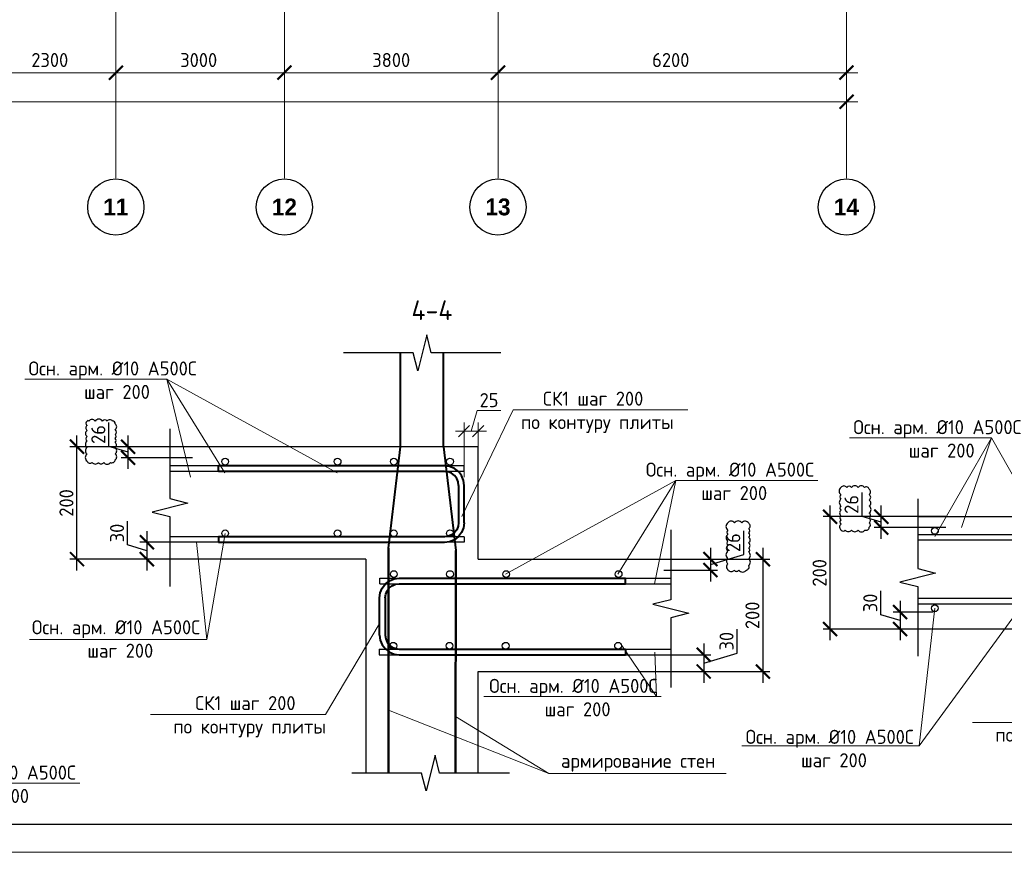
# Model space of a CAD drawing. Header units: millimetres. Extents: x -386473 to 311666, y -59273 to 291770.
# Tile 40 of 132: x -63908 to -46388, y -4054 to 10760. Entities that reach past the tile are written whole.
import ezdxf
from ezdxf import colors
from ezdxf.entities.mleader import LeaderData, LeaderLine
from ezdxf.math import Vec2, Vec3

# ---------------------------------------------------------------- set-up
doc = ezdxf.new("R2010")
doc.units = ezdxf.units.MM
for name, pattern in [('______5', [1100, 800, -100, 100, -100]), ('ACAD_ISO02W100', [15, 12, -3]), ('осевая', [50.8, 31.75, -6.35, 6.35, -6.35])]:
    doc.linetypes.add(name, pattern=pattern)
for name, color, linetype, lineweight in [('A-DETL', 90, 'Continuous', 9), ('Арм_хомуты', 133, 'Continuous', 18), ('Арматура', 152, 'Continuous', 40), ('Армирование', 3, 'Continuous', 40), ('АрмСтер', 2, 'Continuous', 50), ('Оси', 40, '______5', 18), ('Перекрытие ж_бетон', 1, 'Continuous', 30), ('подоснова', 151, 'Continuous', 5), ('поз.', 2, 'Continuous', 25), ('РАЗМЕРЫ', 1, 'Continuous', 9), ('ТОНКИЕ', 7, 'Continuous', 9), ('Узлы', 7, 'Continuous', 0)]:
    doc.layers.add(name, color=color, linetype=linetype, lineweight=lineweight)
doc.layers.add('пунктир', color=4, linetype='ACAD_ISO02W100')
doc.layers.add('ТОЛСТЫЕ_ОСНОВНЫЕ', color=6, linetype='Continuous')
doc.styles.add('Century Gothic', font='GOTHIC.TTF')
doc.styles.add('GOST 2.304', font='CS_Gost2304.shx')
doc.styles.add('GOST-2.304_Type-B', font='GOST_Common.ttf')
doc.styles.add('ГОСТ 2.304', font='GOST_Common.ttf')
doc.dimstyles.new('10', dxfattribs={"dimscale": 0, "dimtxt": 250, "dimasz": 200, "dimexe": 150, "dimexo": 0, "dimgap": 60, "dimtad": 1, "dimdec": 0, "dimlfac": 0.1, "dimrnd": 1, "dimzin": 0, "dimdsep": 46, "dimtxsty": 'ГОСТ 2.304', "dimblk": 'OBLIQUE', "dimcen": 0.09, "dimdle": 150, "dimadec": 0, "dimazin": 0, "dimtfac": 1, "dimtdec": 0, "dimtmove": 1, "dimatfit": 2, "dimfxl": 1, "dimtzin": 0, "dimlwd": 0, "dimlwe": 0, "dimarcsym": 0})
doc.dimstyles.new('СПДС', dxfattribs={"dimscale": 100, "dimtxt": 2.5, "dimasz": 2.5, "dimexe": 1.25, "dimexo": 0, "dimtad": 1, "dimdec": 0, "dimtxsty": 'GOST-2.304_Type-B', "dimblk": 'ARCHTICK', "dimcen": 2.5, "dimdle": 2, "dimadec": 0, "dimazin": 2, "dimtfac": 0.75, "dimtdec": 0, "dimtmove": 1, "dimatfit": 3, "dimfxl": 1, "dimtolj": 1, "dimarcsym": 1})

# ---------------------------------------------------------------- blocks, each defined once
blk = doc.blocks.new('*U44')
at = {"layer": 'ТОЛСТЫЕ_ОСНОВНЫЕ', "color": 6}
blk.add_lwpolyline([(20, 5), (886, 5), (886, 415), (20, 415)], close=True, dxfattribs=at)
at = {"layer": 'ТОНКИЕ'}
blk.add_lwpolyline([(0, 0), (891, 0), (891, 420), (0, 420)], close=True, dxfattribs=at)
blk = doc.blocks.new('_ArchTick')
at = {"color": 0, "linetype": 'ByBlock', "const_width": 0.15}
blk.add_lwpolyline([(-0.5, -0.5), (0.5, 0.5)], dxfattribs=at)
blk = doc.blocks.new('*D428')
at = {"color": 0, "lineweight": -2, "transparency": 16777216}
for p, q in [((983646, -19381), (983646, -19256)), ((1030446, -19495), (1030446, -19256)), ((983446, -19381), (1030646, -19381))]:
    blk.add_line(p, q, dxfattribs=at)
at = {"layer": 'DEFPOINTS', "color": 0, "transparency": 16777216}
for p in [(983646, -19381), (1030446, -19381), (1030446, -19495)]:
    blk.add_point(p, dxfattribs=at)
at = {"color": 0, "lineweight": -2, "transparency": 16777216, "xscale": 250, "yscale": 250, "zscale": 250, "rotation": 180}
blk.add_blockref('_ArchTick', (983646, -19381), dxfattribs=at)
at = {"color": 0, "lineweight": -2, "transparency": 16777216, "xscale": 250, "yscale": 250, "zscale": 250}
blk.add_blockref('_ArchTick', (1030446, -19381), dxfattribs=at)
at = {"color": 0, "transparency": 16777216, "insert": (1001863, -19270), "char_height": 250, "width": 104166.67, "attachment_point": 5, "style": 'GOST-2.304_Type-B'}
blk.add_mtext('\\A1;46800', dxfattribs=at)
blk = doc.blocks.new('NSY101')
at = {"color": 0, "linetype": 'ByBlock', "lineweight": -2}
blk.add_circle((0, 0), 50, dxfattribs=at)
blk = doc.blocks.new('СЛОЖНЫЙ_ОБЪЕКТ_38')
at = {"layer": 'Оси', "color": 16, "linetype": 'Continuous', "lineweight": 25, "transparency": 33554687, "xscale": 9.999999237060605, "yscale": 9.999999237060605, "zscale": 9.999999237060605}
blk.add_blockref('NSY101', (38513, -43009), dxfattribs=at)
at = {"layer": 'Оси', "color": 16, "linetype": 'Continuous', "lineweight": 25, "transparency": 33554687, "insert": (38513, -43009), "char_height": 300, "width": 620, "attachment_point": 5, "style": 'Century Gothic'}
blk.add_mtext('\\A1;{\\fCentury Gothic|i0|b1;\\H300.000000;\\W1.000000;\\C16;11}\\P', dxfattribs=at)
blk = doc.blocks.new('СЛОЖНЫЙ_ОБЪЕКТ_39')
at = {"layer": 'Оси', "color": 16, "linetype": 'Continuous', "lineweight": 25, "transparency": 33554687, "xscale": 9.999999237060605, "yscale": 9.999999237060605, "zscale": 9.999999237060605}
blk.add_blockref('NSY101', (41513, -43009), dxfattribs=at)
at = {"layer": 'Оси', "color": 16, "linetype": 'Continuous', "lineweight": 25, "transparency": 33554687, "insert": (41513, -43009), "char_height": 300, "width": 620, "attachment_point": 5, "style": 'Century Gothic'}
blk.add_mtext('\\A1;{\\fCentury Gothic|i0|b1;\\H300.000000;\\W1.000000;\\C16;12}\\P', dxfattribs=at)
blk = doc.blocks.new('СЛОЖНЫЙ_ОБЪЕКТ_40')
at = {"layer": 'Оси', "color": 16, "linetype": 'Continuous', "lineweight": 25, "transparency": 33554687, "xscale": 9.999999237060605, "yscale": 9.999999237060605, "zscale": 9.999999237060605}
blk.add_blockref('NSY101', (45313, -43009), dxfattribs=at)
at = {"layer": 'Оси', "color": 16, "linetype": 'Continuous', "lineweight": 25, "transparency": 33554687, "insert": (45313, -43009), "char_height": 300, "width": 620, "attachment_point": 5, "style": 'Century Gothic'}
blk.add_mtext('\\A1;{\\fCentury Gothic|i0|b1;\\H300.000000;\\W1.000000;\\C16;13}\\P', dxfattribs=at)
blk = doc.blocks.new('СЛОЖНЫЙ_ОБЪЕКТ_41')
at = {"layer": 'Оси', "color": 16, "linetype": 'Continuous', "lineweight": 25, "transparency": 33554687, "xscale": 9.999999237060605, "yscale": 9.999999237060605, "zscale": 9.999999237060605}
blk.add_blockref('NSY101', (51513, -43009), dxfattribs=at)
at = {"layer": 'Оси', "color": 16, "linetype": 'Continuous', "lineweight": 25, "transparency": 33554687, "insert": (51513, -43009), "char_height": 300, "width": 620, "attachment_point": 5, "style": 'Century Gothic'}
blk.add_mtext('\\A1;{\\fCentury Gothic|i0|b1;\\H300.000000;\\W1.000000;\\C16;14}\\P', dxfattribs=at)
blk = doc.blocks.new('*D422')
at = {"color": 0, "lineweight": -2, "transparency": 16777216}
for p, q in [((1015146, -18864), (1015146, -18739)), ((1017446, -18864), (1017446, -18739)), ((1014946, -18864), (1017646, -18864))]:
    blk.add_line(p, q, dxfattribs=at)
at = {"layer": 'DEFPOINTS', "color": 0, "transparency": 16777216}
for p in [(1015146, -18864), (1017446, -18864), (1017446, -18864)]:
    blk.add_point(p, dxfattribs=at)
at = {"color": 0, "lineweight": -2, "transparency": 16777216, "xscale": 250, "yscale": 250, "zscale": 250, "rotation": 180}
blk.add_blockref('_ArchTick', (1015146, -18864), dxfattribs=at)
at = {"color": 0, "lineweight": -2, "transparency": 16777216, "xscale": 250, "yscale": 250, "zscale": 250}
blk.add_blockref('_ArchTick', (1017446, -18864), dxfattribs=at)
at = {"color": 0, "transparency": 16777216, "insert": (1016270, -18639), "char_height": 250, "width": 83333.33, "attachment_point": 5, "style": 'GOST-2.304_Type-B'}
blk.add_mtext('\\A1;2300', dxfattribs=at)
blk = doc.blocks.new('*D423')
at = {"color": 0, "lineweight": -2, "transparency": 16777216}
for p, q in [((1017446, -18864), (1017446, -18739)), ((1020446, -18864), (1020446, -18739)), ((1017246, -18864), (1020646, -18864))]:
    blk.add_line(p, q, dxfattribs=at)
at = {"layer": 'DEFPOINTS', "color": 0, "transparency": 16777216}
for p in [(1017446, -18864), (1020446, -18864), (1020446, -18864)]:
    blk.add_point(p, dxfattribs=at)
at = {"color": 0, "lineweight": -2, "transparency": 16777216, "xscale": 250, "yscale": 250, "zscale": 250, "rotation": 180}
blk.add_blockref('_ArchTick', (1017446, -18864), dxfattribs=at)
at = {"color": 0, "lineweight": -2, "transparency": 16777216, "xscale": 250, "yscale": 250, "zscale": 250}
blk.add_blockref('_ArchTick', (1020446, -18864), dxfattribs=at)
at = {"color": 0, "transparency": 16777216, "insert": (1018920, -18639), "char_height": 250, "width": 83333.33, "attachment_point": 5, "style": 'GOST-2.304_Type-B'}
blk.add_mtext('\\A1;3000', dxfattribs=at)
blk = doc.blocks.new('*D424')
at = {"color": 0, "lineweight": -2, "transparency": 16777216}
for p, q in [((1020446, -18864), (1020446, -18739)), ((1024246, -18864), (1024246, -18739)), ((1020246, -18864), (1024446, -18864))]:
    blk.add_line(p, q, dxfattribs=at)
at = {"layer": 'DEFPOINTS', "color": 0, "transparency": 16777216}
for p in [(1020446, -18864), (1024246, -18864), (1024246, -18864)]:
    blk.add_point(p, dxfattribs=at)
at = {"color": 0, "lineweight": -2, "transparency": 16777216, "xscale": 250, "yscale": 250, "zscale": 250, "rotation": 180}
blk.add_blockref('_ArchTick', (1020446, -18864), dxfattribs=at)
at = {"color": 0, "lineweight": -2, "transparency": 16777216, "xscale": 250, "yscale": 250, "zscale": 250}
blk.add_blockref('_ArchTick', (1024246, -18864), dxfattribs=at)
at = {"color": 0, "transparency": 16777216, "insert": (1022346, -18639), "char_height": 250, "width": 83333.33, "attachment_point": 5, "style": 'GOST-2.304_Type-B'}
blk.add_mtext('\\A1;3800', dxfattribs=at)
blk = doc.blocks.new('*D425')
at = {"color": 0, "lineweight": -2, "transparency": 16777216}
for p, q in [((1024246, -18864), (1024246, -18739)), ((1030446, -18864), (1030446, -18739)), ((1024046, -18864), (1030646, -18864))]:
    blk.add_line(p, q, dxfattribs=at)
at = {"layer": 'DEFPOINTS', "color": 0, "transparency": 16777216}
for p in [(1024246, -18864), (1030446, -18864), (1030446, -18864)]:
    blk.add_point(p, dxfattribs=at)
at = {"color": 0, "lineweight": -2, "transparency": 16777216, "xscale": 250, "yscale": 250, "zscale": 250, "rotation": 180}
blk.add_blockref('_ArchTick', (1024246, -18864), dxfattribs=at)
at = {"color": 0, "lineweight": -2, "transparency": 16777216, "xscale": 250, "yscale": 250, "zscale": 250}
blk.add_blockref('_ArchTick', (1030446, -18864), dxfattribs=at)
at = {"color": 0, "transparency": 16777216, "insert": (1027320, -18639), "char_height": 250, "width": 83333.33, "attachment_point": 5, "style": 'GOST-2.304_Type-B'}
blk.add_mtext('\\A1;6200', dxfattribs=at)
blk = doc.blocks.new('_Oblique')
at = {"layer": 'пунктир', "color": 0, "lineweight": -2}
blk.add_line((-0.5, -0.5), (0.5, 0.5), dxfattribs=at)
blk = doc.blocks.new('*D614')
at = {"layer": 'A-DETL', "color": 0, "lineweight": 0, "transparency": 16777216}
for p, q in [((-55877, 3441), (-55767, 3806)), ((-55767, 3806), (-55347, 3806)), ((-56002, 2622), (-56002, 3591)), ((-55752, 2962), (-55752, 3591)), ((-55602, 3441), (-56152, 3441))]:
    blk.add_line(p, q, dxfattribs=at)
at = {"layer": 'DEFPOINTS', "color": 0, "transparency": 16777216}
for p in [(-56002, 3441), (-55752, 2962), (-56002, 2622)]:
    blk.add_point(p, dxfattribs=at)
at = {"layer": 'A-DETL', "color": 0, "lineweight": 0, "transparency": 16777216, "xscale": 200, "yscale": 200, "zscale": 200, "rotation": 180}
blk.add_blockref('_Oblique', (-56002, 3441), dxfattribs=at)
at = {"layer": 'A-DETL', "color": 0, "lineweight": 0, "transparency": 16777216, "xscale": 200, "yscale": 200, "zscale": 200}
blk.add_blockref('_Oblique', (-55752, 3441), dxfattribs=at)
at = {"layer": 'A-DETL', "color": 0, "transparency": 16777216, "insert": (-55557, 3991), "char_height": 250, "attachment_point": 5, "style": 'ГОСТ 2.304'}
blk.add_mtext('25', dxfattribs=at)
blk = doc.blocks.new('_None')
blk = doc.blocks.new('*U526')
at = {"color": 0, "linetype": 'ByBlock', "lineweight": -2}
for p, q in [((-68.1, 25), (-68.1, 427.5)), ((-58.1, 427.5), (-68.1, 427.5)), ((-58.1, 25), (-58.1, 427.5)), ((58.1, 25), (58.1, 427.5)), ((58.1, 427.5), (68.1, 427.5)), ((68.1, 25), (68.1, 427.5)), ((-66.9, 15.9), (-68.1, 25)), ((-57.3, 18.5), (-58.1, 25)), ((-54.8, 12.5), (-57.3, 18.5)), ((54.8, 12.5), (57.3, 18.5)), ((57.3, 18.5), (58.1, 25)), ((66.9, 15.9), (68.1, 25)), ((-63.4, 7.5), (-66.9, 15.9)), ((-57.9, 0.3), (-63.4, 7.5)), ((-50.6, -5.3), (-57.9, 0.3)), ((-50.8, 7.3), (-54.8, 12.5)), ((-45.6, 3.3), (-50.8, 7.3)), ((-39.6, 0.9), (-45.6, 3.3)), ((-33.1, 0), (-39.6, 0.9)), ((-33.1, 0), (33.1, 0)), ((33.1, 0), (39.6, 0.9)), ((39.6, 0.9), (45.6, 3.3)), ((45.6, 3.3), (50.8, 7.3)), ((50.6, -5.3), (57.9, 0.3)), ((50.8, 7.3), (54.8, 12.5)), ((57.9, 0.3), (63.4, 7.5)), ((63.4, 7.5), (66.9, 15.9)), ((-42.2, -8.8), (-50.6, -5.3)), ((-33.1, -10), (-42.2, -8.8)), ((33.1, -10), (-33.1, -10)), ((33.1, -10), (42.2, -8.8)), ((42.2, -8.8), (50.6, -5.3))]:
    blk.add_line(p, q, dxfattribs=at)
at = {"style": 'GOST 2.304', "oblique": 15, "flags": 9}
for tag, p in [('ПОЗИЦИЯ', (798.2, -54.4)), ('ДИАМЕТР', (798.5, -58.7)), ('КЛАСС', (798.8, -63.1)), ('ДЛИНА', (799.2, -67.9)), ('МАССА', (799.5, -73.3))]:
    blk.add_attdef(tag, p, '', height=2.5, dxfattribs=at)
blk = doc.blocks.new('*D615')
at = {"layer": 'DEFPOINTS', "color": 0, "transparency": 16777216}
for p in [(-61978, 3162), (-60831, 3162), (-60831, 2967)]:
    blk.add_point(p, dxfattribs=at)
at = {"layer": 'РАЗМЕРЫ', "color": 0, "lineweight": -2, "transparency": 16777216}
for p, q in [((-62322, 3167), (-62322, 3592)), ((-61978, 2767), (-61978, 3362)), ((-61978, 3064), (-62322, 3167)), ((-60831, 3162), (-62103, 3162)), ((-60831, 2967), (-62103, 2967))]:
    blk.add_line(p, q, dxfattribs=at)
at = {"layer": 'РАЗМЕРЫ', "color": 0, "lineweight": -2, "transparency": 16777216, "xscale": 250, "yscale": 250, "zscale": 250}
for p, rotation in [((-61978, 3162), 90), ((-61978, 2967), 270)]:
    blk.add_blockref('_ArchTick', p, dxfattribs=dict(at, rotation=rotation))
at = {"layer": 'РАЗМЕРЫ', "color": 0, "lineweight": 0, "transparency": 16777216, "insert": (-62509, 3380), "char_height": 250, "attachment_point": 5, "rotation": 90, "style": 'GOST-2.304_Type-B'}
blk.add_mtext('\\A1;26', dxfattribs=at)
blk = doc.blocks.new('*D616')
at = {"layer": 'DEFPOINTS', "color": 0, "transparency": 16777216}
for p in [(-62889, 3162), (-60965, 3162), (-61119, 1162)]:
    blk.add_point(p, dxfattribs=at)
at = {"layer": 'РАЗМЕРЫ', "color": 0, "lineweight": -2, "transparency": 16777216}
for p, q in [((-62889, 962), (-62889, 3362)), ((-60965, 3162), (-63014, 3162)), ((-61119, 1162), (-63014, 1162))]:
    blk.add_line(p, q, dxfattribs=at)
at = {"layer": 'РАЗМЕРЫ', "color": 0, "lineweight": -2, "transparency": 16777216, "xscale": 250, "yscale": 250, "zscale": 250}
for p, rotation in [((-62889, 3162), 90), ((-62889, 1162), 270)]:
    blk.add_blockref('_ArchTick', p, dxfattribs=dict(at, rotation=rotation))
at = {"layer": 'РАЗМЕРЫ', "color": 0, "lineweight": 0, "transparency": 16777216, "insert": (-63077, 2162), "char_height": 250, "attachment_point": 5, "rotation": 90, "style": 'GOST-2.304_Type-B'}
blk.add_mtext('\\A1;200', dxfattribs=at)
blk = doc.blocks.new('*D617')
at = {"layer": 'DEFPOINTS', "color": 0, "transparency": 16777216}
for p in [(-61055, 1462), (-61645, 1162), (-61055, 1162)]:
    blk.add_point(p, dxfattribs=at)
at = {"layer": 'РАЗМЕРЫ', "color": 0, "lineweight": -2, "transparency": 16777216}
for p, q in [((-61988, 1415), (-61988, 1840)), ((-61645, 1662), (-61645, 962)), ((-61645, 1312), (-61988, 1415)), ((-61055, 1462), (-61770, 1462)), ((-61055, 1162), (-61770, 1162))]:
    blk.add_line(p, q, dxfattribs=at)
at = {"layer": 'РАЗМЕРЫ', "color": 0, "lineweight": -2, "transparency": 16777216, "xscale": 250, "yscale": 250, "zscale": 250}
for p, rotation in [((-61645, 1462), 90), ((-61645, 1162), 270)]:
    blk.add_blockref('_ArchTick', p, dxfattribs=dict(at, rotation=rotation))
at = {"layer": 'РАЗМЕРЫ', "color": 0, "lineweight": 0, "transparency": 16777216, "insert": (-62176, 1627), "char_height": 250, "attachment_point": 5, "rotation": 90, "style": 'GOST-2.304_Type-B'}
blk.add_mtext('\\A1;30', dxfattribs=at)
blk = doc.blocks.new('*U525')
at = {"color": 0, "linetype": 'ByBlock', "lineweight": -2}
for p, q in [((-68.1, 25), (-68.1, 427.5)), ((-58.1, 427.5), (-68.1, 427.5)), ((-58.1, 25), (-58.1, 427.5)), ((58.1, 25), (58.1, 427.5)), ((58.1, 427.5), (68.1, 427.5)), ((68.1, 25), (68.1, 427.5)), ((-66.9, 15.9), (-68.1, 25)), ((-57.2, 18.5), (-58.1, 25)), ((-54.7, 12.5), (-57.2, 18.5)), ((54.7, 12.5), (57.2, 18.5)), ((57.2, 18.5), (58.1, 25)), ((66.9, 15.9), (68.1, 25)), ((-63.4, 7.5), (-66.9, 15.9)), ((-57.8, 0.3), (-63.4, 7.5)), ((-50.6, -5.3), (-57.8, 0.3)), ((-50.8, 7.3), (-54.7, 12.5)), ((-45.6, 3.3), (-50.8, 7.3)), ((-39.6, 0.9), (-45.6, 3.3)), ((-33.1, 0), (-39.6, 0.9)), ((-33.1, 0), (33.1, 0)), ((33.1, 0), (39.6, 0.9)), ((39.6, 0.9), (45.6, 3.3)), ((45.6, 3.3), (50.8, 7.3)), ((50.6, -5.3), (57.8, 0.3)), ((50.8, 7.3), (54.7, 12.5)), ((57.8, 0.3), (63.4, 7.5)), ((63.4, 7.5), (66.9, 15.9)), ((-42.2, -8.8), (-50.6, -5.3)), ((-33.1, -10), (-42.2, -8.8)), ((33.1, -10), (-33.1, -10)), ((33.1, -10), (42.2, -8.8)), ((42.2, -8.8), (50.6, -5.3))]:
    blk.add_line(p, q, dxfattribs=at)
at = {"style": 'GOST 2.304', "oblique": 15, "flags": 9}
for tag, p in [('ПОЗИЦИЯ', (778.2, -54.4)), ('ДИАМЕТР', (778.5, -58.7)), ('КЛАСС', (778.8, -63.1)), ('ДЛИНА', (779.2, -67.9)), ('МАССА', (779.5, -73.3))]:
    blk.add_attdef(tag, p, '', height=2.5, dxfattribs=at)
blk = doc.blocks.new('*D598')
at = {"layer": 'DEFPOINTS', "color": 0, "transparency": 16777216}
for p in [(-52396, 1162), (-52396, -838), (-50683, -838)]:
    blk.add_point(p, dxfattribs=at)
at = {"layer": 'РАЗМЕРЫ', "color": 0, "lineweight": -2, "transparency": 16777216}
for p, q in [((-50683, 1362), (-50683, -1038)), ((-52396, 1162), (-50558, 1162)), ((-52396, -838), (-50558, -838))]:
    blk.add_line(p, q, dxfattribs=at)
at = {"layer": 'РАЗМЕРЫ', "color": 0, "lineweight": -2, "transparency": 16777216, "xscale": 250, "yscale": 250, "zscale": 250}
for p, rotation in [((-50683, 1162), 90), ((-50683, -838), 270)]:
    blk.add_blockref('_ArchTick', p, dxfattribs=dict(at, rotation=rotation))
at = {"layer": 'РАЗМЕРЫ', "color": 0, "lineweight": 0, "transparency": 16777216, "insert": (-50870, 162), "char_height": 250, "attachment_point": 5, "rotation": 90, "style": 'GOST-2.304_Type-B'}
blk.add_mtext('\\A1;200', dxfattribs=at)
blk = doc.blocks.new('*D599')
at = {"layer": 'DEFPOINTS', "color": 0, "transparency": 16777216}
for p in [(-52308, 1162), (-52446, 967), (-51617, 967)]:
    blk.add_point(p, dxfattribs=at)
at = {"layer": 'РАЗМЕРЫ', "color": 0, "lineweight": -2, "transparency": 16777216}
for p, q in [((-51023, 1242), (-51023, 1667)), ((-51617, 1362), (-51617, 767)), ((-51617, 1064), (-51023, 1242)), ((-52308, 1162), (-51492, 1162)), ((-52446, 967), (-51492, 967))]:
    blk.add_line(p, q, dxfattribs=at)
at = {"layer": 'РАЗМЕРЫ', "color": 0, "lineweight": -2, "transparency": 16777216, "xscale": 250, "yscale": 250, "zscale": 250}
for p, rotation in [((-51617, 1162), 90), ((-51617, 967), 270)]:
    blk.add_blockref('_ArchTick', p, dxfattribs=dict(at, rotation=rotation))
at = {"layer": 'РАЗМЕРЫ', "color": 0, "lineweight": 0, "transparency": 16777216, "insert": (-51211, 1455), "char_height": 250, "attachment_point": 5, "rotation": 90, "style": 'GOST-2.304_Type-B'}
blk.add_mtext('\\A1;26', dxfattribs=at)
blk = doc.blocks.new('*D600')
at = {"layer": 'DEFPOINTS', "color": 0, "transparency": 16777216}
for p in [(-52483, -538), (-52541, -838), (-51737, -838)]:
    blk.add_point(p, dxfattribs=at)
at = {"layer": 'РАЗМЕРЫ', "color": 0, "lineweight": -2, "transparency": 16777216}
for p, q in [((-51144, -510), (-51144, -85)), ((-51737, -338), (-51737, -1038)), ((-51737, -688), (-51144, -510)), ((-52483, -538), (-51612, -538)), ((-52541, -838), (-51612, -838))]:
    blk.add_line(p, q, dxfattribs=at)
at = {"layer": 'РАЗМЕРЫ', "color": 0, "lineweight": -2, "transparency": 16777216, "xscale": 250, "yscale": 250, "zscale": 250}
for p, rotation in [((-51737, -538), 90), ((-51737, -838), 270)]:
    blk.add_blockref('_ArchTick', p, dxfattribs=dict(at, rotation=rotation))
at = {"layer": 'РАЗМЕРЫ', "color": 0, "lineweight": 0, "transparency": 16777216, "insert": (-51331, -298), "char_height": 250, "attachment_point": 5, "rotation": 90, "style": 'GOST-2.304_Type-B'}
blk.add_mtext('\\A1;30', dxfattribs=at)
blk = doc.blocks.new('*D573')
at = {"layer": 'DEFPOINTS', "color": 0, "transparency": 16777216}
for p in [(-48577, 1918), (-47430, 1918), (-47430, 1723)]:
    blk.add_point(p, dxfattribs=at)
at = {"layer": 'РАЗМЕРЫ', "color": 0, "lineweight": -2, "transparency": 16777216}
for p, q in [((-48920, 1923), (-48920, 2348)), ((-48577, 1523), (-48577, 2118)), ((-48577, 1820), (-48920, 1923)), ((-47430, 1918), (-48702, 1918)), ((-47430, 1723), (-48702, 1723))]:
    blk.add_line(p, q, dxfattribs=at)
at = {"layer": 'РАЗМЕРЫ', "color": 0, "lineweight": -2, "transparency": 16777216, "xscale": 250, "yscale": 250, "zscale": 250}
for p, rotation in [((-48577, 1918), 90), ((-48577, 1723), 270)]:
    blk.add_blockref('_ArchTick', p, dxfattribs=dict(at, rotation=rotation))
at = {"layer": 'РАЗМЕРЫ', "color": 0, "lineweight": 0, "transparency": 16777216, "insert": (-49108, 2136), "char_height": 250, "attachment_point": 5, "rotation": 90, "style": 'GOST-2.304_Type-B'}
blk.add_mtext('\\A1;26', dxfattribs=at)
blk = doc.blocks.new('*D574')
at = {"layer": 'DEFPOINTS', "color": 0, "transparency": 16777216}
for p in [(-49488, 1918), (-47564, 1918), (-47717, -82)]:
    blk.add_point(p, dxfattribs=at)
at = {"layer": 'РАЗМЕРЫ', "color": 0, "lineweight": -2, "transparency": 16777216}
for p, q in [((-49488, -282), (-49488, 2118)), ((-47564, 1918), (-49613, 1918)), ((-47717, -82), (-49613, -82))]:
    blk.add_line(p, q, dxfattribs=at)
at = {"layer": 'РАЗМЕРЫ', "color": 0, "lineweight": -2, "transparency": 16777216, "xscale": 250, "yscale": 250, "zscale": 250}
for p, rotation in [((-49488, 1918), 90), ((-49488, -82), 270)]:
    blk.add_blockref('_ArchTick', p, dxfattribs=dict(at, rotation=rotation))
at = {"layer": 'РАЗМЕРЫ', "color": 0, "lineweight": 0, "transparency": 16777216, "insert": (-49676, 918), "char_height": 250, "attachment_point": 5, "rotation": 90, "style": 'GOST-2.304_Type-B'}
blk.add_mtext('\\A1;200', dxfattribs=at)
blk = doc.blocks.new('*D575')
at = {"layer": 'DEFPOINTS', "color": 0, "transparency": 16777216}
for p in [(-47653, 218), (-48243, -82), (-47653, -82)]:
    blk.add_point(p, dxfattribs=at)
at = {"layer": 'РАЗМЕРЫ', "color": 0, "lineweight": -2, "transparency": 16777216}
for p, q in [((-48587, 171), (-48587, 596)), ((-48243, 418), (-48243, -282)), ((-47653, 218), (-48368, 218)), ((-48243, 68), (-48587, 171)), ((-47653, -82), (-48368, -82))]:
    blk.add_line(p, q, dxfattribs=at)
at = {"layer": 'РАЗМЕРЫ', "color": 0, "lineweight": -2, "transparency": 16777216, "xscale": 250, "yscale": 250, "zscale": 250}
for p, rotation in [((-48243, 218), 90), ((-48243, -82), 270)]:
    blk.add_blockref('_ArchTick', p, dxfattribs=dict(at, rotation=rotation))
at = {"layer": 'РАЗМЕРЫ', "color": 0, "lineweight": 0, "transparency": 16777216, "insert": (-48774, 383), "char_height": 250, "attachment_point": 5, "rotation": 90, "style": 'GOST-2.304_Type-B'}
blk.add_mtext('\\A1;30', dxfattribs=at)
blk = doc.blocks.new('оси2')
at = {"layer": 'Оси', "color": 16, "linetype": 'осевая', "lineweight": 0, "ltscale": 0.25, "transparency": 33554687}
for p, q in [((1017445.5, 5465.4), (1017445.5, -20739.3)), ((1020445.5, 5465.4), (1020445.5, -20739.3)), ((1024245.5, 5465.4), (1024245.5, -20739.3)), ((1030445.5, 5465.4), (1030445.5, -20739.3))]:
    blk.add_line(p, q, dxfattribs=at)
at = {"layer": 'Оси', "color": 16, "linetype": 'Continuous', "lineweight": 25, "transparency": 33554687}
for name in ['СЛОЖНЫЙ_ОБЪЕКТ_38', 'СЛОЖНЫЙ_ОБЪЕКТ_39', 'СЛОЖНЫЙ_ОБЪЕКТ_40', 'СЛОЖНЫЙ_ОБЪЕКТ_41']:
    blk.add_blockref(name, (978932, 21754.4), dxfattribs=at)
for base, p1, p2, picture, middle in [((1017445.5, -18864.1), (1015145.5, -18864.1), (1017445.5, -18864.1), '*D422', (1016270.4, -18864.1)), ((1020445.5, -18864.1), (1017445.5, -18864.1), (1020445.5, -18864.1), '*D423', (1018920.4, -18864.1)), ((1024245.5, -18864.1), (1020445.5, -18864.1), (1024245.5, -18864.1), '*D424', (1022345.5, -18864.1)), ((1030445.5, -18864.1), (1024245.5, -18864.1), (1030445.5, -18864.1), '*D425', (1027320.4, -18864.1)), ((1030445.5, -19380.9), (983645.5, -19380.9), (1030445.5, -19495.3), '*D428', (1001863, -19495.3))]:
    dim = blk.add_linear_dim(base=base, p1=p1, p2=p2, dimstyle='СПДС', override={"dimgap": 1})
    dim.commit()
    dim.dimension.update_dxf_attribs({"geometry": picture, "text_midpoint": middle, "dimtype": 128})

msp = doc.modelspace()

# ---------------------------------------------------------------- linework, layer by layer
at = {"color": 240, "true_color": 0xed1f24}
for points in [[(-62709.8, 3617.5, 0.5205671), (-62709.8, 3542, 0.5205671), (-62709.8, 3452.6, 0.5205671), (-62709.8, 3343.2, 0.5205671), (-62709.8, 3261.1, 0.5205671), (-62709.8, 3146, 0.5205671), (-62709.8, 3030.7, 0.5205671), (-62709.8, 2906.9, 0.5205671), (-62617, 2882.4, 0.5205671), (-62507.9, 2882.4, 0.5205671), (-62412.7, 2882.4, 0.5205671), (-62293.5, 2882.4, 0.5205671), (-62208.7, 2929.9, 0.5205671), (-62208.7, 3036.1, 0.5205671), (-62208.7, 3141.9, 0.5205671), (-62208.7, 3237.3, 0.5205671), (-62208.7, 3309.3, 0.5205671), (-62208.7, 3381.3, 0.5205671), (-62208.7, 3466.2, 0.5205671), (-62208.7, 3568.5, 0.5205671), (-62256.1, 3617.5, 0.5205671), (-62353.2, 3617.5, 0.5205671), (-62434.3, 3617.5, 0.5205671), (-62567.5, 3617.5, 0.5205671), (-62676.3, 3617.5, 0.5205671)], [(-49294.8, 2437.1, 0.5205671), (-49294.8, 2309.3, 0.5205671), (-49294.8, 2230.9, 0.5205671), (-49294.8, 2111.8, 0.5205671), (-49294.8, 2031.1, 0.5205671), (-49294.8, 1936.6, 0.5205671), (-49294.8, 1861, 0.5205671), (-49294.8, 1785.2, 0.5205671), (-49289.4, 1680, 0.5205671), (-49217.7, 1680, 0.5205671), (-49109.2, 1680, 0.5205671), (-48991, 1680, 0.5205671), (-48867.8, 1680, 0.5205671), (-48791.5, 1728.7, 0.5205671), (-48791.5, 1806.8, 0.5205671), (-48791.5, 1889.6, 0.5205671), (-48791.5, 1980.5, 0.5205671), (-48791.5, 2105.2, 0.5205671), (-48791.5, 2212.4, 0.5205671), (-48791.5, 2312.2, 0.5205671), (-48791.5, 2406.8, 0.5205671), (-48875.1, 2437.1, 0.5205671), (-48986.7, 2437.1, 0.5205671), (-49107.1, 2437.1, 0.5205671), (-49191.5, 2437.1, 0.5205671)], [(-51308.2, 1807.5, 0.5205671), (-51308.2, 1676.8, 0.5205671), (-51308.2, 1601.9, 0.5205671), (-51308.2, 1484.1, 0.5205671), (-51308.2, 1408.9, 0.5205671), (-51308.2, 1303.7, 0.5205671), (-51308.2, 1175.4, 0.5205671), (-51308.2, 1079.8, 0.5205671), (-51297.6, 967.4, 0.5205671), (-51198.3, 967.4, 0.5205671), (-51111.3, 967.4, 0.5205671), (-50978.1, 967.4, 0.5205671), (-50936.5, 1050.6, 0.5205671), (-50936.5, 1169.2, 0.5205671), (-50936.5, 1288.7, 0.5205671), (-50936.5, 1358.9, 0.5205671), (-50936.5, 1451.6, 0.5205671), (-50936.5, 1548.7, 0.5205671), (-50936.5, 1628.9, 0.5205671), (-50936.5, 1703, 0.5205671), (-50936.5, 1802.6, 0.5205671), (-51057.1, 1807.5, 0.5205671), (-51190.2, 1807.5, 0.5205671)]]:
    msp.add_lwpolyline(points, format="xyb", close=True, dxfattribs=at)
at = {"color": 3, "linetype": 'Continuous', "lineweight": 30}
for centre in [(-60251.7, 2896.8), (-58251.7, 2896.8), (-57251.7, 2896.8), (-56251.7, 2896.8), (-60251.7, 1620.8), (-58251.7, 1620.8), (-57251.7, 1620.8), (-56251.7, 1620.8), (-47623.4, 1664.1), (-57251.7, 896.8), (-56251.7, 896.8), (-55251.7, 896.8), (-53251.7, 896.8), (-47624, 287.7), (-57260.4, -379), (-56260.4, -379), (-55260.4, -379), (-53260.4, -379)]:
    msp.add_circle(centre, 60, dxfattribs=at)
at = {"layer": 'Арматура', "color": 2, "lineweight": 0}
for p, q in [((-61292, 4363.2), (-63818.5, 4363.2)), ((-58257.7, 2696.8), (-61292, 4363.2)), ((-60257.7, 2696.8), (-61292, 4363.2)), ((-61292, 4363.2), (-60871.6, 2621.8)), ((-46616.9, 3319), (-49143.4, 3319)), ((-46616.9, 3319), (-47624, 1563.7)), ((-46616.9, 3319), (-47148.3, 1722.6)), ((-45624, 1563.7), (-46616.9, 3319)), ((-55264.9, 896.8), (-52230.6, 2563.2)), ((-53264.9, 896.8), (-52230.6, 2563.2)), ((-52230.6, 2563.2), (-52614.9, 722.9)), ((-52230.6, 2563.2), (-49704.2, 2563.2)), ((-60251.7, 1620.8), (-60579.1, -266.5)), ((-60579.1, -266.5), (-60764, 1461.9)), ((-46061.5, 362.7), (-47903, -2162.3)), ((-47903, -2162.3), (-47624, 287.7)), ((-60579.1, -266.5), (-63736.3, -266.5)), ((-53203.8, -359.1), (-52579.2, -1284.8)), ((-52579.2, -1284.8), (-52609.1, -492.9)), ((-55648.6, -1284.8), (-52491.4, -1284.8)), ((-57346.6, -1527.6), (-54495.4, -2651.9)), ((-54495.4, -2651.9), (-56152.9, -1640.8)), ((-47903, -2162.3), (-51060.2, -2162.3)), ((-54495.4, -2651.9), (-51338.2, -2651.9)), ((-65995.6, -2826.5), (-62838.4, -2826.5))]:
    msp.add_line(p, q, dxfattribs=at)
at = {"layer": 'Армирование', "ltscale": 100}
for p, q in [((-57130.5, 3161.8), (-57130.5, 4832)), ((-56367.7, 3161.8), (-56367.7, 4832)), ((-57346.6, 1358.6), (-57130.5, 3161.8)), ((-56367.7, 3161.8), (-56146.1, 1312.9))]:
    msp.add_line(p, q, dxfattribs=at)
at = {"layer": 'АрмСтер', "ltscale": 15}
for p, q in [((-57346.6, -2643.5), (-57346.6, 1358.6)), ((-56152.9, -2643.5), (-56146.1, 1312.9))]:
    msp.add_line(p, q, dxfattribs=at)
at = {"layer": 'Перекрытие ж_бетон', "color": 7, "linetype": 'Continuous', "lineweight": 30}
for p, q in [((-55751.7, 3161.8), (-61233.8, 3161.8)), ((-55751.7, 1161.8), (-55751.7, 3161.8)), ((-41123.9, 1917.6), (-47929.9, 1917.6)), ((-57751.7, 1161.8), (-61233.8, 1161.8)), ((-57751.7, 1161.8), (-57751.7, -2643.5)), ((-55751.7, 1161.8), (-52322.2, 1161.8)), ((-43123.9, -82.4), (-47929.9, -82.4)), ((-55751.7, -838.2), (-52322.2, -838.2)), ((-55751.7, -2643.5), (-55751.7, -838.2))]:
    msp.add_line(p, q, dxfattribs=at)
at = {"layer": 'Перекрытие ж_бетон', "color": 3, "linetype": 'Continuous', "lineweight": 30}
for p, q in [((-56001.7, 2821.8), (-61233.8, 2821.8)), ((-56001.7, 2722.9), (-56001.7, 2821.8)), ((-56001.7, 2722.9), (-61233.8, 2722.9)), ((-41374, 1595.6), (-47929.9, 1595.6)), ((-56001.7, 1560.8), (-61233.8, 1560.8)), ((-56001.7, 1461.9), (-61233.8, 1461.9)), ((-56001.7, 1560.8), (-56001.7, 1461.9)), ((-41374, 1496.7), (-47929.9, 1496.7)), ((-57501.7, 821.8), (-52322.2, 821.8)), ((-57501.7, 722.9), (-57501.7, 821.8)), ((-57501.7, 722.9), (-52322.2, 722.9)), ((-41374, 461.6), (-47929.9, 461.6)), ((-41374, 362.7), (-47929.9, 362.7)), ((-57510.4, -439), (-52322.2, -439)), ((-57510.4, -439), (-57510.4, -537.9)), ((-57510.4, -537.9), (-52322.2, -537.9))]:
    msp.add_line(p, q, dxfattribs=at)
at = {"layer": 'поз.', "linetype": 'Continuous'}
for points in [[(-55344, 4832), (-56586, 4832), (-56666, 5152), (-56826, 4512), (-56906, 4832), (-58148, 4832)], [(-61233.8, 3480.9), (-61233.8, 2238.9), (-60913.8, 2158.9), (-61553.8, 1998.9), (-61233.8, 1918.9), (-61233.8, 676.9)], [(-47929.9, 2236.7), (-47929.9, 994.7), (-47609.9, 914.7), (-48249.9, 754.7), (-47929.9, 674.7), (-47929.9, -567.3)], [(-52322.2, 1680.9), (-52322.2, 438.9), (-52642.2, 358.9), (-52002.2, 198.9), (-52322.2, 118.9), (-52322.2, -1123.1)], [(-55194.5, -2643.5), (-56436.5, -2643.5), (-56516.5, -2323.5), (-56676.5, -2963.5), (-56756.5, -2643.5), (-57998.5, -2643.5)]]:
    msp.add_lwpolyline(points, dxfattribs=at)

# ---------------------------------------------------------------- block references
at = {"xscale": 100, "yscale": 100, "zscale": 100}
msp.add_blockref('*U44', (-105904.9, -4054.4), dxfattribs=at)
at = {"layer": 'Арм_хомуты', "lineweight": 40, "yscale": 10, "zscale": 10}
for name, p, xscale, rotation in [('*U526', (-56098.5, 2141.8), -10, 90), ('*U525', (-57404.9, 141.9), 10, 270)]:
    msp.add_blockref(name, p, dxfattribs=dict(at, xscale=xscale, rotation=rotation))
at = {"layer": 'РАЗМЕРЫ'}
msp.add_blockref('оси2', (-1079642.8, 28681.7), dxfattribs=at)

# ---------------------------------------------------------------- texts
at = {"layer": 'Арматура', "color": 2, "lineweight": 0, "char_height": 250, "width": 3270.998, "attachment_point": 5, "style": 'ГОСТ 2.304'}
for s, insert in [(' \\PОсн. арм. %%C10 А500С\\P шаг 200', (-62253, 4554.6)), (' \\PОсн. арм. %%C10 А500С\\P шаг 200', (-47577.9, 3510.4)), (' \\PОсн. арм. %%C10 А500С\\P шаг 200', (-51269.6, 2754.6)), (' \\PОсн. арм. %%C10 А500С\\P шаг 200', (-62193.9, -50.5)), (' \\PОсн. арм. %%C10 А500С\\P шаг 200', (-54056.9, -1093.3)), (' \\PОсн. арм. %%C10 А500С\\P шаг 200', (-49494.8, -2000.1)), ('армирование стен', (-52903.7, -2460.4)), (' \\PОсн. арм. %%C10 А500С\\P шаг 200', (-64403.8, -2635.1))]:
    msp.add_mtext(s, dxfattribs=dict(at, insert=insert))
at = {"layer": 'Узлы', "color": 80, "linetype": 'Continuous', "lineweight": 0, "style": 'GOST-2.304_Type-B'}
msp.add_text('4-4', height=350, dxfattribs=at).set_placement((-56937, 5416.4))

# ---------------------------------------------------------------- dimensions: what is measured, and where the dimension line sits
at = {"layer": 'A-DETL'}
dim = msp.add_linear_dim(base=(-56001.7, 3440.7), p1=(-55751.7, 2961.8), p2=(-56001.7, 2621.8), dimstyle='10', override={"dimscale": 1}, dxfattribs=at)
dim.commit()
dim.dimension.update_dxf_attribs({"geometry": '*D614', "text_midpoint": (-55707.2, 3990.7)})
at = {"layer": 'РАЗМЕРЫ', "color": 1, "lineweight": 0}
for base, p1, p2, picture, middle in [((-61978.1, 3161.8), (-60831.3, 2966.8), (-60831.3, 3161.8), '*D615', (-62509.3, 3229.9)), ((-48576.7, 1917.6), (-47429.9, 1722.6), (-47429.9, 1917.6), '*D573', (-49107.9, 1985.7)), ((-51617, 966.8), (-52308, 1161.8), (-52446.3, 966.8), '*D599', (-51210.8, 1304.9))]:
    dim = msp.add_linear_dim(base=base, p1=p1, p2=p2, angle=90, text='26', dimstyle='СПДС', override={"dimlfac": 0.1}, dxfattribs=at)
    dim.commit()
    dim.dimension.update_dxf_attribs({"geometry": picture, "text_midpoint": middle})
for base, p1, p2, picture, middle in [((-62889.4, 3161.8), (-61118.9, 1161.8), (-60964.9, 3161.8), '*D616', (-63076.9, 2161.8)), ((-49488, 1917.6), (-47717.5, -82.4), (-47563.5, 1917.6), '*D574', (-49675.5, 917.6)), ((-61644.5, 1161.8), (-61054.6, 1461.9), (-61054.6, 1161.8), '*D617', (-62175.8, 1477.5)), ((-50682.8, -838.2), (-52396.5, 1161.8), (-52396.5, -838.2), '*D598', (-50870.3, 161.8)), ((-48243.1, -82.4), (-47653.2, 217.7), (-47653.2, -82.4), '*D575', (-48774.4, 233.2)), ((-51737.3, -838.2), (-52482.6, -538.1), (-52540.8, -838.2), '*D600', (-51331.1, -447.5))]:
    dim = msp.add_linear_dim(base=base, p1=p1, p2=p2, angle=90, dimstyle='СПДС', override={"dimlfac": 0.1}, dxfattribs=at)
    dim.commit()
    dim.dimension.update_dxf_attribs({"geometry": picture, "text_midpoint": middle})

# ---------------------------------------------------------------- leaders
at = {"layer": 'подоснова', "color": 2, "ltscale": 0.3}
ml = msp.add_multileader_mtext('Standard', dxfattribs=at)
ml.set_content('СК1 шаг 200\\P по контуру плиты', color=2, style='GOST-2.304_Type-B')
ml.set_leader_properties(color=256, linetype='ByLayer', lineweight=15)
ml.set_arrow_properties(name='NONE')
ml.build(insert=Vec2(0, 0))
ml.multileader.update_dxf_attribs({"text_left_attachment_type": 6, "text_right_attachment_type": 6, "dogleg_length": 0.1, "arrow_head_size": 18})
ctx = ml.context
ctx.base_point, ctx.char_height, ctx.arrow_head_size, ctx.landing_gap_size, ctx.plane_origin = Vec3(-55128.3, 3817.5), 250, 18, 20, Vec3(-64683.3, 4773.9)
ctx.left_attachment, ctx.right_attachment, ctx.text_align_type = 6, 6, 1
notes = []
notes.append((ctx, [(0, (1, 1, 0), (-55128.4, 3817.5), (1, 0), 0.1, [(0, [(-56042.7, 1919.8)], 0, [])])]))
ctx.mtext.insert, ctx.mtext.alignment, ctx.mtext.flow_direction = Vec3(-53704.8, 4142.5), 2, 5
ml = msp.add_multileader_mtext('Standard', dxfattribs=at)
ml.set_content('СК1 шаг 200\\P по контуру плиты', color=2, style='GOST-2.304_Type-B')
ml.set_leader_properties(color=256, linetype='ByLayer', lineweight=15)
ml.set_arrow_properties(name='NONE')
ml.build(insert=Vec2(0, 0))
ml.multileader.update_dxf_attribs({"text_left_attachment_type": 6, "text_right_attachment_type": 6, "dogleg_length": 0.1, "arrow_head_size": 18})
ctx = ml.context
ctx.base_point, ctx.char_height, ctx.arrow_head_size, ctx.landing_gap_size, ctx.plane_origin = Vec3(-61315.7, -1599.8), 250, 18, 20, Vec3(-70870.8, 456)
ctx.left_attachment, ctx.right_attachment, ctx.text_align_type = 6, 6, 1
notes.append((ctx, [(1, (1, 1, 0), (-58468.8, -1599.8), (-1, 0), 0.1, [(0, [(-57513.6, 2.5)], 0, [])])]))
ctx.mtext.insert, ctx.mtext.alignment, ctx.mtext.flow_direction = Vec3(-59892.3, -1274.8), 2, 5
ml = msp.add_multileader_mtext('Standard', dxfattribs=at)
ml.set_content('СК1 шаг 200\\P по контуру плиты', color=2, style='GOST-2.304_Type-B')
ml.set_leader_properties(color=256, linetype='ByLayer', lineweight=15)
ml.set_arrow_properties(name='NONE')
ml.build(insert=Vec2(0, 0))
ml.multileader.update_dxf_attribs({"text_left_attachment_type": 6, "text_right_attachment_type": 6, "dogleg_length": 0.1, "arrow_head_size": 18})
ctx = ml.context
ctx.base_point, ctx.char_height, ctx.arrow_head_size, ctx.landing_gap_size, ctx.plane_origin = Vec3(-46687.9, -1744.6), 250, 18, 20, Vec3(-56243, -788.2)
ctx.left_attachment, ctx.right_attachment, ctx.text_align_type = 6, 6, 1
notes.append((ctx, [(1, (1, 1, 0), (-43841, -1744.6), (-1, 0), 0.1, [(0, [(-42885.8, -1241.7)], 0, [])])]))
ctx.mtext.insert, ctx.mtext.alignment, ctx.mtext.flow_direction = Vec3(-45264.5, -1419.6), 2, 5
for ctx, leaders in notes:
    for number, flags, end, landing, length, lines in leaders:
        leader = LeaderData()
        leader.index, (leader.has_last_leader_line, leader.has_dogleg_vector, leader.attachment_direction) = number, flags
        leader.last_leader_point, leader.dogleg_vector, leader.dogleg_length = Vec3(end), Vec3(landing), length
        for number, points, colour, breaks in lines:
            line = LeaderLine()
            line.index, line.vertices, line.color, line.breaks = number, Vec3.list(points), colors.encode_raw_color(colour), breaks
            leader.lines.append(line)
        ctx.leaders.append(leader)

doc.saveas('drawing.dxf')
